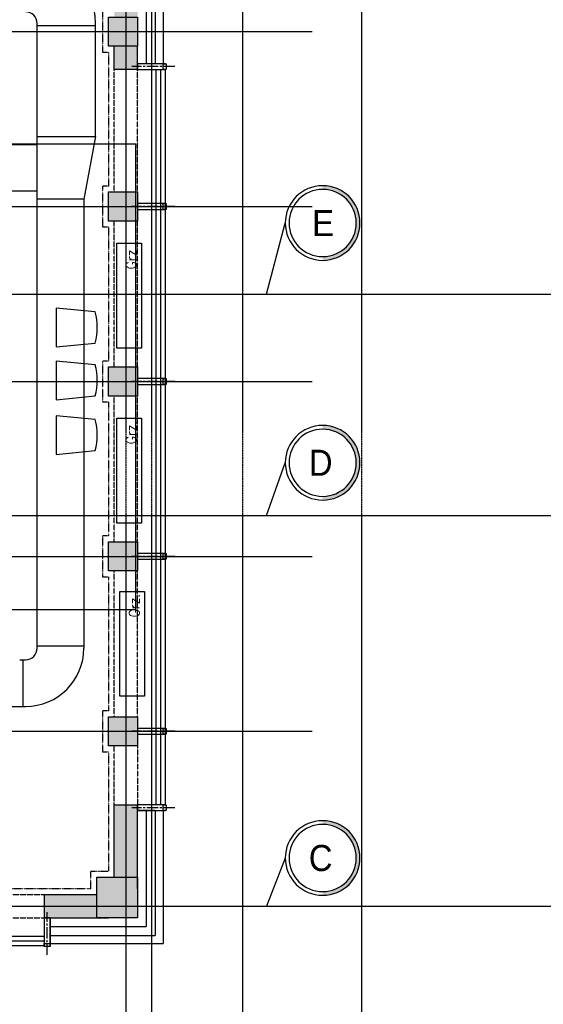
# Model space of a CAD drawing. Extents: x -7228 to 74941, y -112898 to 85621.
# Tile 96 of 256: x 53317 to 53765, y -56628 to -55783. Entities that reach past the tile are written whole.
import ezdxf
from ezdxf.enums import TextEntityAlignment as Align

# ---------------------------------------------------------------- set-up
doc = ezdxf.new("R2010")
doc.units = 0
for name, pattern in [('CENTER', [2, 1.25, -0.25, 0.25, -0.25]), ('CENTER2', [28.575, 19.05, -3.175, 3.175, -3.175]), ('DASHDOT', [1, 0.5, -0.25, 0, -0.25]), ('DASHED2', [0.375, 0.25, -0.125]), ('DIVIDE', [31.75, 12.7, -6.35, 0, -6.35, 0, -6.35])]:
    doc.linetypes.add(name, pattern=pattern)
doc.layers.get('0').update_dxf_attribs({"color": 101, "linetype": 'CONTINUOUS'})
for name, color, linetype in [('Ins-co', 2, 'CONTINUOUS'), ('Ins-went', 141, 'CONTINUOUS'), ('Os-osie', 14, 'CENTER'), ('Os-osie glowne', 1, 'CENTER'), ('Os-osie-opis', 16, 'CONTINUOUS'), ('Sc-beton', 7, 'CONTINUOUS'), ('Sc-beton-hatch', 86, 'CONTINUOUS'), ('Sc-cegla pustak-hatch', 8, 'CONTINUOUS'), ('Sc-izolacja term-styropian', 151, 'STYROPIAN-KA'), ('Sc-kamien', 31, 'CONTINUOUS'), ('Sc-nadproza kon', 5, 'DASHED2'), ('Sc-systemowe', 150, 'CONTINUOUS'), ('Suf-widok', 8, 'CONTINUOUS'), ('Wyp-meble', 155, 'CONTINUOUS')]:
    doc.layers.add(name, color=color, linetype=linetype)
doc.styles.add('dwg_opis duży', font='ARIAL.TTF', dxfattribs={"width": 0.9})
doc.styles.add('ROMANS', font='romans', dxfattribs={"width": 0.85})
doc.linetypes.add('BATTING', pattern='A,0.0001,-0.1,[134,ltypeshp.shx,S=0.1,R=0,X=-0.1,Y=0],-0.2,[134,ltypeshp.shx,S=0.1,R=180,X=0.1,Y=0],-0.1', length=0.4001)
doc.linetypes.add('STYROPIAN-KA', pattern='A,0.0001,-0.1,[135,ltypeshp.shx,S=0.1,R=0,X=-0.1,Y=0],0,[135,ltypeshp.shx,S=0.1,R=180,X=0.1,Y=0],-0.1', length=0.2001)

# ---------------------------------------------------------------- blocks, each defined once
blk = doc.blocks.new('_FGJHGJGHJHGJH')
at = {"linetype": 'CENTER2', "ltscale": 0.5}
blk.add_line((-2.5, -31.83), (-2.5, 4.8), dxfattribs=at)
at = {"ltscale": 2, "flags": 128}
for points in [[(0, -24), (0, 0), (-5, 0), (-5, -24)], [(0, -22), (0, -24.5), (-5, -24.5), (-5, -22), (0, -22)]]:
    blk.add_lwpolyline(points, dxfattribs=at)
blk = doc.blocks.new('_fkjshkjhkjh')
at = {"layer": 'Ins-went', "ltscale": 2}
for p, q in [((2524, 221.34, 6970), (2524, 757.02)), ((2574, 755.02), (2524, 755.02)), ((2574, 752.02), (2574, 757.02)), ((2574, 663.22), (2574, 752.02)), ((2524, 660.22, -7260), (2574, 660.22, -7260)), ((2574, 660.22, -7260), (2564, 606.22, -7260)), ((2574, 660.22, -7260), (2574, 663.22, -7260)), ((2524, 613.24), (2091.01, 613.24)), ((2564, 606.22, -7260), (2524, 606.22, -7260)), ((2524, 223.34, 6970), (2564, 223.34, 6970)), ((2509, 211.34, 6970), (2514, 211.34, 6970)), ((2512, 171.34, 6970), (2512, 211.34, 6970))]:
    blk.add_line(p, q, dxfattribs=at)
for points, elevation in [([(2499, 653.24), (2524, 653.24)], -3630), ([(2564, 606.22), (2564, 221.34)], -7260), ([(2091, 171.34), (2514, 171.34)], 6970)]:
    blk.add_lwpolyline(points, dxfattribs=dict(at, elevation=elevation))
for centre, radius, start, end in [((2514, 757.02), 60, 0, 90), ((2514, 757.02), 10, 0, 90), ((2514, 221.34, 6970), 10, 270, 0), ((2514, 221.34, 6970), 50, 270, 0)]:
    blk.add_arc(centre, radius, start, end, dxfattribs=at)
blk = doc.blocks.new('_opis_osi')
blk.add_hatch(color=256).paths.add_polyline_path([(32, -32), (28.8, -32, -1), (-28.8, -32), (-32, -32, 1)])
for radius in [32, 28.8]:
    blk.add_circle((0, -32), radius)
at = {"style": 'dwg_opis duży', "width": 0.9}
blk.add_attdef('AXNAMEV', text='', height=22.4, rotation=90, dxfattribs=at).set_placement((0, -32), align=Align.MIDDLE_CENTER)
blk = doc.blocks.new('A$C59F8734F')
at = {"layer": 'Wyp-meble'}
blk.add_lwpolyline([(2400, 663.5), (2400, 264.5), (2618.59, 264.5), (2618.59, 663.5)], close=True, dxfattribs=at)
for points in [[(2550.28, 522.87), (2550.28, 489.6), (2583.55, 493, 0.146016), (2583.55, 519.69)], [(2550.28, 477.46), (2550.28, 444.2), (2583.55, 447.6, 0.146016), (2583.55, 474.29)], [(2550.28, 430.55), (2550.28, 397.29), (2583.55, 400.69, 0.146016), (2583.55, 427.38)]]:
    blk.add_lwpolyline(points, format="xyb", close=True, dxfattribs=at)

msp = doc.modelspace()

# ---------------------------------------------------------------- hatches: boundary and pattern name
at = {"layer": 'Sc-beton-hatch'}
h = msp.add_hatch(dxfattribs=at)
h.set_pattern_fill('ANSI33', color=256, style=0)
h.paths.add_polyline_path([(51487.547, -51608.711), (51427.547, -51608.711), (51427.547, -51668.711), (51447.547, -51668.711), (51447.547, -51628.711), (51487.547, -51628.711)])
h.paths.add_polyline_path([(51822.547, -51608.711), (51722.547, -51608.711), (51722.547, -51628.711), (51762.547, -51628.711), (51762.547, -52190.711), (51782.547, -52190.711), (51782.547, -52038.711), (52169.547, -52038.711), (52169.547, -52018.711), (51782.547, -52018.711), (51782.547, -51628.711), (51822.547, -51628.711)])
h.paths.add_polyline_path([(51447.547, -51939.711), (51427.547, -51939.711), (51427.547, -52039.711), (51447.547, -52039.711)])
h.paths.add_polyline_path([(52347.547, -51608.711), (52268.547, -51608.711), (52268.547, -51628.711), (52347.547, -51628.711)])
h.paths.add_polyline_path([(52787.547, -51608.711), (52687.547, -51608.711), (52687.547, -51628.711), (52727.547, -51628.711), (52727.547, -51827.711), (52747.547, -51827.711), (52747.547, -51628.711), (52787.547, -51628.711)])
h.paths.add_polyline_path([(52807.547, -52018.711), (52747.547, -52018.711), (52747.547, -51927.711), (52727.547, -51927.711), (52727.547, -52018.711), (52599.485, -52018.711), (52599.485, -52038.711), (52807.547, -52038.711)])
h.paths.add_polyline_path([(52499.485, -52018.711), (52269.547, -52018.711), (52269.547, -52038.711), (52499.485, -52038.711)])
h.paths.add_polyline_path([(52747.547, -52350.711), (52712.547, -52350.711), (52712.547, -52385.711), (52747.547, -52385.711)])
h.paths.add_polyline_path([(53417.547, -51508.711), (53397.547, -51508.711), (53397.547, -51608.711), (53347.547, -51608.711), (53347.547, -51628.711), (53397.547, -51628.711), (53397.547, -52018.711), (52907.547, -52018.711), (52907.547, -52038.711), (53397.547, -52038.711), (53397.547, -52438.711), (53417.547, -52438.711)])
h.paths.add_polyline_path([(53439.547, -51508.711), (53419.547, -51508.711), (53419.547, -52278.711), (53439.547, -52278.711)])
h.paths.add_polyline_path([(53417.547, -52708.711), (53397.547, -52708.711), (53397.547, -52778.711), (53417.547, -52778.711)])
h.paths.add_polyline_path([(53417.547, -52858.711), (53397.547, -52858.711), (53397.547, -53008.711), (52967.547, -53008.711), (52967.547, -53028.711), (53397.547, -53028.711), (53397.547, -53068.711), (53417.547, -53068.711)])
h.paths.add_polyline_path([(53417.547, -53168.711), (53397.547, -53168.711), (53397.547, -53208.711), (53417.547, -53208.711)])
h.paths.add_polyline_path([(53417.547, -53308.711), (53397.547, -53308.711), (53397.547, -53573.711), (53417.547, -53573.711)])
h.paths.add_polyline_path([(52747.547, -53008.711), (52727.547, -53008.711), (52727.547, -53028.711), (52727.547, -53323.711), (52707.547, -53323.711), (52707.547, -53343.711), (52747.547, -53343.711)])
h.paths.add_polyline_path([(52727.547, -53008.711), (52707.547, -53008.711), (52707.547, -53028.711), (52727.547, -53028.711)], flags=16)
h.paths.add_polyline_path([(52573.547, -53323.711), (52520.547, -53323.711), (52520.547, -53028.711), (52505.547, -53028.711), (52505.547, -53323.711), (52485.547, -53323.711), (52485.547, -53343.711), (52573.547, -53343.711)])
h.paths.add_polyline_path([(52573.547, -53008.711), (52485.547, -53008.711), (52485.547, -53028.711), (52573.547, -53028.711)])
h.paths.add_polyline_path([(52351.547, -53008.711), (52298.547, -53008.711), (52298.547, -53028.711), (52351.547, -53028.711)], flags=17)
h.paths.add_polyline_path([(52298.547, -53008.711), (51987.547, -53008.711), (51987.547, -52350.711), (51900.047, -52350.711), (51900.047, -52370.711), (51967.547, -52370.711), (51967.547, -53008.711), (51447.547, -53008.711), (51447.547, -52968.711), (51427.547, -52968.711), (51427.547, -53068.711), (51447.547, -53068.711), (51447.547, -53028.711), (51967.547, -53028.711), (51967.547, -53538.711), (51987.547, -53538.711), (51987.547, -53028.711), (52278.547, -53028.711), (52278.547, -53343.711), (52298.547, -53343.711), (52351.547, -53343.711), (52351.547, -53323.711), (52298.547, -53323.711)])
h.paths.add_polyline_path([(51800.047, -52350.711), (51782.547, -52350.711), (51782.547, -52345.711), (51762.547, -52345.711), (51762.547, -52350.711), (51447.547, -52350.711), (51447.547, -52330.711), (51427.547, -52330.711), (51427.547, -52568.711), (51447.547, -52568.711), (51447.547, -52370.711), (51800.047, -52370.711)])
h.paths.add_polyline_path([(51447.547, -52718.711), (51427.547, -52718.711), (51427.547, -52818.711), (51447.547, -52818.711)])
h.paths.add_polyline_path([(51447.547, -53218.711), (51427.547, -53218.711), (51427.547, -53415.711), (51447.547, -53415.711)], flags=17)
h.paths.add_polyline_path([(51447.547, -53505.711), (51427.547, -53505.711), (51427.547, -53548.711), (51447.547, -53548.711)])
h.paths.add_polyline_path([(52024.547, -53758.711), (51447.547, -53758.711), (51447.547, -53698.711), (51427.547, -53698.711), (51427.547, -53778.711), (52024.547, -53778.711)])
h.paths.add_polyline_path([(52787.547, -53758.711), (52174.547, -53758.711), (52174.547, -53778.711), (52727.547, -53778.711), (52727.547, -54010.711), (52747.547, -54010.711), (52747.547, -53778.711), (52787.547, -53778.711)])
h.paths.add_polyline_path([(53025.547, -53758.711), (52922.547, -53758.711), (52922.547, -53778.711), (53025.547, -53778.711)])
h.paths.add_polyline_path([(53244.547, -53758.711), (53150.547, -53758.711), (53150.547, -53778.711), (53244.547, -53778.711)])
h.paths.add_polyline_path([(53417.547, -53723.711), (53397.547, -53723.711), (53397.547, -53758.711), (53349.547, -53758.711), (53349.547, -53778.711), (53397.547, -53778.711), (53397.547, -54383.711), (53417.547, -54383.711)])
h.paths.add_polyline_path([(52747.547, -54110.711), (52727.547, -54110.711), (52727.547, -54305.711), (52747.547, -54305.711)])
h.paths.add_polyline_path([(52747.547, -54405.711), (52727.547, -54405.711), (52727.547, -54508.711), (52314.153, -54508.711, -0.1551034), (52317.392, -54518.903, -0.1483474), (52314.417, -54528.711), (52727.547, -54528.711), (52727.547, -54588.711), (52747.547, -54588.711)])
h.paths.add_polyline_path([(52314.153, -54508.711), (52312.287, -54508.711), (52312.287, -54528.711), (52314.417, -54528.711, 0.1483474), (52317.392, -54518.903, 0.1551034)])
h.paths.add_polyline_path([(52287.287, -54508.711), (52285.327, -54508.711, 0.1551034), (52282.087, -54518.903, 0.1483474), (52285.062, -54528.711), (52287.287, -54528.711)])
h.paths.add_polyline_path([(52285.327, -54508.711), (52218.547, -54508.711), (52218.547, -54528.711), (52285.062, -54528.711, -0.1483474), (52282.087, -54518.903, -0.1551034)])
h.paths.add_polyline_path([(51997.547, -54508.711), (51987.547, -54508.711), (51947.547, -54508.711), (51947.547, -54533.711), (51987.547, -54533.711), (51997.547, -54533.711)])
h.paths.add_polyline_path([(51507.547, -54508.711), (51427.547, -54508.711), (51427.547, -54528.711), (51507.547, -54528.711)])
h.paths.add_polyline_path([(51547.547, -55013.711), (51527.547, -55013.711), (51527.547, -55046.711), (51547.547, -55046.711)])
h.paths.add_polyline_path([(52790.547, -55158.711), (52747.547, -55158.711), (52747.547, -55068.711), (52727.547, -55068.711), (52727.547, -55158.711), (51547.547, -55158.711), (51547.547, -55143.711), (51527.547, -55143.711), (51527.547, -55158.711), (51287.547, -55158.711), (51287.547, -55183.711), (52790.547, -55183.711)])
h.paths.add_polyline_path([(51237.547, -55158.711), (51187.547, -55158.711), (51187.547, -55183.711), (51237.547, -55183.711)])
h.paths.add_polyline_path([(51137.547, -55158.711), (51087.547, -55158.711), (51087.547, -55183.711), (51137.547, -55183.711)])
h.paths.add_polyline_path([(51037.547, -55158.711), (50987.547, -55158.711), (50987.547, -55183.711), (51037.547, -55183.711)])
h.paths.add_polyline_path([(50937.547, -55158.711), (50897.547, -55158.711), (50897.547, -56065.711), (50997.547, -56065.711), (50997.547, -56080.711), (51017.547, -56080.711), (51017.547, -56045.711), (50917.547, -56045.711), (50917.547, -55183.711), (50937.547, -55183.711)])
h.paths.add_polyline_path([(51602.547, -56198.711), (51017.547, -56198.711), (51017.547, -56180.711), (50997.547, -56180.711), (50997.547, -56198.711), (50797.547, -56198.711), (50797.547, -56553.711), (51527.547, -56553.711), (51527.547, -56593.711), (51547.547, -56593.711), (51547.547, -56553.711), (51599.547, -56553.711), (51599.547, -56533.711), (51547.547, -56533.711), (51547.547, -56378.711), (51527.547, -56378.711), (51527.547, -56533.711), (50817.547, -56533.711), (50817.547, -56218.711), (51527.547, -56218.711), (51527.547, -56228.711), (51547.547, -56228.711), (51547.547, -56218.711), (51602.547, -56218.711)])
h.paths.add_polyline_path([(52327.547, -56533.711), (51827.547, -56533.711), (51827.547, -56445.711), (51807.547, -56445.711), (51807.547, -56533.711), (51754.547, -56533.711), (51754.547, -56553.711), (51807.547, -56553.711), (51807.547, -56593.711), (51827.547, -56593.711), (51827.547, -56553.711), (52327.547, -56553.711)])
h.paths.add_polyline_path([(52507.547, -56198.711), (51752.547, -56198.711), (51752.547, -56218.711), (52507.547, -56218.711)])
h.paths.add_polyline_path([(52794.547, -56533.711), (52747.547, -56533.711), (52747.547, -56419.211), (52727.547, -56419.211), (52727.547, -56533.711), (52607.547, -56533.711), (52607.547, -56553.711), (52794.547, -56553.711)])
h.paths.add_polyline_path([(52819.547, -56528.711), (52794.547, -56528.711), (52794.547, -56553.711), (52819.547, -56553.711)])
h.paths.add_polyline_path([(52747.547, -55693.711), (52727.547, -55693.711), (52727.547, -56289.211), (52747.547, -56289.211)])
h.paths.add_polyline_path([(52970.047, -56528.711), (52945.047, -56528.711), (52945.047, -56553.711), (52970.047, -56553.711)])
h.paths.add_polyline_path([(53120.047, -56528.711), (53095.047, -56528.711), (53095.047, -56553.711), (53120.047, -56553.711)])
h.paths.add_polyline_path([(53270.047, -56528.711), (53245.047, -56528.711), (53245.047, -56553.711), (53270.047, -56553.711)])
h.paths.add_polyline_path([(53382.547, -56533.711), (53337.547, -56533.711), (53337.547, -56553.711), (53382.547, -56553.711)])
h.paths.add_polyline_path([(53417.547, -56518.711), (53382.547, -56518.711), (53382.547, -56553.711), (53417.547, -56553.711)])
h.paths.add_polyline_path([(53417.547, -56456.711), (53397.547, -56456.711), (53397.547, -56518.711), (53417.547, -56518.711)])
h.paths.add_polyline_path([(53417.547, -56381.211), (53392.547, -56381.211), (53392.547, -56406.211), (53417.547, -56406.211)])
h.paths.add_polyline_path([(53417.547, -56231.211), (53392.547, -56231.211), (53392.547, -56256.211), (53417.547, -56256.211)])
h.paths.add_polyline_path([(53417.547, -56081.211), (53392.547, -56081.211), (53392.547, -56106.211), (53417.547, -56106.211)])
h.paths.add_polyline_path([(53417.547, -55931.211), (53392.547, -55931.211), (53392.547, -55956.211), (53417.547, -55956.211)])
h.paths.add_polyline_path([(53417.547, -55806.211), (53397.547, -55806.211), (53397.547, -55826.211), (53417.547, -55826.211)])
h.paths.add_polyline_path([(53417.547, -55781.211), (53392.547, -55781.211), (53392.547, -55806.211), (53417.547, -55806.211)])
h.paths.add_polyline_path([(53417.547, -55598.711), (53397.547, -55598.711), (53397.547, -55781.211), (53417.547, -55781.211)])
h.paths.add_polyline_path([(53417.547, -55398.711), (53382.547, -55398.711), (53382.547, -55363.711), (53362.547, -55363.711), (53362.547, -55418.711), (53397.547, -55418.711), (53397.547, -55448.711), (53417.547, -55448.711)])
h.paths.add_polyline_path([(53382.547, -55103.211), (53362.547, -55103.211), (53362.547, -55158.711), (52925.547, -55158.711), (52925.547, -55183.711), (53362.547, -55183.711), (53362.547, -55213.711), (53382.547, -55213.711), (53382.547, -55183.711)])
h.paths.add_polyline_path([(52747.547, -54693.711), (52727.547, -54693.711), (52727.547, -54918.711), (52747.547, -54918.711)])
h.paths.add_polyline_path([(53382.547, -54696.711), (53417.547, -54696.711), (53417.547, -54653.711), (53397.547, -54653.711), (53397.547, -54676.711), (53362.547, -54676.711), (53362.547, -54983.211), (53382.547, -54983.211)])
h.paths.add_polyline_path([(53417.547, -54483.711), (53397.547, -54483.711), (53397.547, -54553.711), (53417.547, -54553.711)])
at = {"layer": 'Sc-cegla pustak-hatch'}
h = msp.add_hatch(dxfattribs=at)
h.set_pattern_fill('ANSI32', color=256, scale=0.5, angle=90, style=0)
h.paths.add_polyline_path([(51447.547, -52310.711), (51427.547, -52310.711), (51427.547, -52330.711), (51447.547, -52330.711)])
h.paths.add_polyline_path([(52347.547, -51628.711), (52329.547, -51628.711), (52329.547, -51827.711), (52347.547, -51827.711)])
h.paths.add_polyline_path([(52472.547, -51947.711), (52347.547, -51947.711), (52347.547, -51927.711), (52329.547, -51927.711), (52329.547, -52018.711), (52347.547, -52018.711), (52347.547, -51965.711), (52454.547, -51965.711), (52454.547, -52018.711), (52472.547, -52018.711)])
h.paths.add_polyline_path([(53066.547, -52038.711), (53048.547, -52038.711), (53048.547, -52090.711), (52985.547, -52090.711), (52985.547, -52038.711), (52967.547, -52038.711), (52967.547, -52113.711), (52985.547, -52113.711), (52985.547, -52108.711), (53066.547, -52108.711)])
h.paths.add_polyline_path([(52985.547, -52213.711), (52967.547, -52213.711), (52967.547, -52888.711), (52985.547, -52888.711), (52985.547, -52758.711), (53397.547, -52758.711), (53397.547, -52740.711), (52985.547, -52740.711)])
h.paths.add_polyline_path([(52985.547, -53028.711), (52967.547, -53028.711), (52967.547, -53108.711), (52985.547, -53108.711)])
h.paths.add_polyline_path([(52985.547, -52988.711), (52967.547, -52988.711), (52967.547, -53008.711), (52985.547, -53008.711)])
h.paths.add_polyline_path([(52985.547, -53208.711), (52967.547, -53208.711), (52967.547, -53538.711), (52985.547, -53538.711), (52985.547, -53511.711), (53067.547, -53511.711), (53067.547, -53519.711), (53059.547, -53519.711), (53059.547, -53538.711), (53397.547, -53538.711), (53397.547, -53520.711), (53077.547, -53520.711), (53077.547, -53493.711), (52985.547, -53493.711)])
h.paths.add_polyline_path([(52296.547, -53510.711), (52278.547, -53510.711), (52278.547, -53520.711), (52095.547, -53520.711), (52095.547, -53252.711), (52077.547, -53252.711), (52077.547, -53520.711), (51987.547, -53520.711), (51987.547, -53538.711), (52278.547, -53538.711), (52278.547, -53581.211), (52296.547, -53581.211)])
h.paths.add_polyline_path([(52296.547, -53343.711), (52278.547, -53343.711), (52278.547, -53410.711), (52296.547, -53410.711)])
h.paths.add_polyline_path([(51967.547, -53520.711), (51942.547, -53520.711), (51942.547, -53538.711), (51967.547, -53538.711)])
h.paths.add_polyline_path([(51842.547, -53520.711), (51447.547, -53520.711), (51447.547, -53538.711), (51842.547, -53538.711)])
h.paths.add_polyline_path([(51445.547, -53778.711), (51427.547, -53778.711), (51427.547, -53898.711), (51445.547, -53898.711)])
h.paths.add_polyline_path([(51445.547, -54048.711), (51427.547, -54048.711), (51427.547, -54113.711), (51445.547, -54113.711)])
h.paths.add_polyline_path([(51445.547, -54263.711), (51427.547, -54263.711), (51427.547, -54328.711), (51445.547, -54328.711)])
h.paths.add_polyline_path([(51445.547, -54478.711), (51427.547, -54478.711), (51427.547, -54508.711), (51445.547, -54508.711)])
h.paths.add_polyline_path([(51445.547, -54528.711), (51427.547, -54528.711), (51427.547, -54543.711), (51445.547, -54543.711)])
h.paths.add_polyline_path([(51445.547, -54693.711), (51427.547, -54693.711), (51427.547, -54758.711), (51445.547, -54758.711)])
h.paths.add_polyline_path([(51445.547, -54908.711), (51427.547, -54908.711), (51427.547, -55031.711), (51527.547, -55031.711), (51527.547, -55013.711), (51445.547, -55013.711)])
h.paths.add_polyline_path([(52352.547, -54886.711), (52296.547, -54886.711), (52296.547, -54536.264, -0.2026768), (52285.062, -54528.711), (52278.547, -54528.711), (52278.547, -54904.711), (52352.547, -54904.711)])
h.paths.add_polyline_path([(52727.547, -54886.711), (52527.547, -54886.711), (52527.547, -54528.711), (52509.547, -54528.711), (52509.547, -54886.711), (52452.547, -54886.711), (52452.547, -54904.711), (52727.547, -54904.711)])
h.paths.add_polyline_path([(52727.547, -54210.711), (52369.547, -54210.711), (52369.547, -54127.711), (52296.547, -54127.711), (52296.547, -53778.711), (52278.547, -53778.711), (52278.547, -54508.711), (52285.327, -54508.711, -0.1958107), (52296.547, -54501.541), (52296.547, -54145.711), (52351.547, -54145.711), (52351.547, -54508.711), (52369.547, -54508.711), (52369.547, -54228.711), (52727.547, -54228.711)])
h.paths.add_polyline_path([(52296.547, -54501.541, 0.1514484), (52287.287, -54506.391), (52296.547, -54506.391)], flags=17)
h.paths.add_polyline_path([(52296.547, -54506.391), (52287.287, -54506.391), (52287.287, -54508.711), (52296.547, -54508.711)], flags=17)
h.paths.add_polyline_path([(52507.547, -55183.711), (52489.547, -55183.711), (52489.547, -55213.711), (52507.547, -55213.711)])
h.paths.add_polyline_path([(52507.547, -55363.711), (52489.547, -55363.711), (52489.547, -56198.711), (52507.547, -56198.711)])
h.paths.add_polyline_path([(52790.547, -55693.711), (52747.547, -55693.711), (52747.547, -55711.711), (52790.547, -55711.711)])
h.paths.add_polyline_path([(53197.547, -55693.711), (52985.547, -55693.711), (52967.547, -55693.711), (52940.547, -55693.711), (52940.547, -55711.711), (53197.547, -55711.711)])
h.paths.add_polyline_path([(52985.547, -55418.711), (53207.547, -55418.711), (53207.547, -55400.711), (52967.547, -55400.711), (52967.547, -55693.711), (52985.547, -55693.711)])
h.paths.add_polyline_path([(53362.547, -55400.711), (53307.547, -55400.711), (53307.547, -55418.711), (53362.547, -55418.711)])
h.paths.add_polyline_path([(52985.547, -55018.711), (52967.547, -55018.711), (52967.547, -55158.711), (52985.547, -55158.711)])
h.paths.add_polyline_path([(52985.547, -54694.711), (53362.547, -54694.711), (53362.547, -54676.711), (52985.547, -54676.711), (52985.547, -54405.711), (52967.547, -54405.711), (52967.547, -54918.711), (52985.547, -54918.711)])
h.paths.add_polyline_path([(53397.547, -54210.711), (53012.547, -54210.711), (53012.547, -54118.711), (52985.547, -54118.711), (52985.547, -54096.711), (52967.547, -54096.711), (52967.547, -54136.711), (52994.547, -54136.711), (52994.547, -54210.711), (52967.547, -54210.711), (52967.547, -54305.711), (52985.547, -54305.711), (52985.547, -54228.711), (53397.547, -54228.711)])
h.paths.add_polyline_path([(52985.547, -53778.711), (52967.547, -53778.711), (52967.547, -54006.711), (52985.547, -54006.711)])
h.paths.add_polyline_path([(52296.547, -53716.211), (52278.547, -53716.211), (52278.547, -53758.711), (52296.547, -53758.711)])

# ---------------------------------------------------------------- linework, layer by layer
at = {"layer": 'Ins-co'}
for points in [[(53399.809, -55975.22), (53420.809, -55975.22), (53420.809, -56065.22), (53399.809, -56065.22)], [(53399.809, -56125.22), (53420.809, -56125.22), (53420.809, -56215.22), (53399.809, -56215.22)], [(53402.461, -56273.711), (53423.461, -56273.711), (53423.461, -56363.711), (53402.461, -56363.711)]]:
    msp.add_lwpolyline(points, close=True, dxfattribs=at)
at = {"layer": 'Os-osie'}
for points in [[(52677.547, -55793.711), (53567.547, -55793.711)], [(52677.547, -55943.711), (53567.547, -55943.711)], [(52677.547, -56093.711), (53567.547, -56093.711)], [(52677.547, -56243.711), (53567.547, -56243.711)], [(52677.547, -56393.711), (53567.547, -56393.711)]]:
    msp.add_lwpolyline(points, dxfattribs=at)
at = {"layer": 'Os-osie glowne'}
for points in [[(53407.547, -51086.711), (53407.547, -57063.711)], [(53429.547, -51086.711), (53429.547, -57063.711)], [(53507.547, -51086.711), (53507.547, -57063.711)], [(53609.547, -51086.711), (53609.547, -57063.711)], [(50525.547, -56018.711), (62792.547, -56018.711)], [(50525.547, -56208.711), (62792.547, -56208.711)], [(50525.547, -56543.711), (62792.547, -56543.711)]]:
    msp.add_lwpolyline(points, dxfattribs=at)
at = {"layer": 'Os-osie-opis'}
for points in [[(53528.212, -56018.711), (53544.212, -55957.816)], [(53528.212, -56208.711), (53544.212, -56163.416)], [(53544.212, -56502.362), (53528.212, -56543.711)]]:
    msp.add_lwpolyline(points, dxfattribs=at)
at = {"layer": 'Sc-beton'}
for points in [[(53392.547, -55781.211), (53417.547, -55781.211), (53417.547, -55806.211), (53392.547, -55806.211)], [(53392.547, -55931.211), (53417.547, -55931.211), (53417.547, -55956.211), (53392.547, -55956.211)], [(53392.547, -56081.211), (53417.547, -56081.211), (53417.547, -56106.211), (53392.547, -56106.211)], [(53392.547, -56231.211), (53417.547, -56231.211), (53417.547, -56256.211), (53392.547, -56256.211)], [(53392.547, -56381.211), (53417.547, -56381.211), (53417.547, -56406.211), (53392.547, -56406.211)], [(53382.547, -56518.711), (53417.547, -56518.711), (53417.547, -56553.711), (53382.547, -56553.711)]]:
    msp.add_lwpolyline(points, close=True, dxfattribs=at)
for points in [[(53397.547, -55826.211), (53397.547, -55806.211)], [(53417.547, -55826.211), (53417.547, -55806.211)], [(53417.547, -55826.211), (53397.547, -55826.211)], [(53397.547, -56518.711), (53397.547, -56456.711)], [(53397.547, -56456.711), (53417.547, -56456.711)], [(53417.547, -56528.711), (53417.547, -56456.711)], [(53337.547, -56533.711), (53382.547, -56533.711)], [(53337.547, -56533.711), (53337.547, -56553.711)], [(53337.547, -56553.711), (53392.547, -56553.711)]]:
    msp.add_lwpolyline(points, dxfattribs=at)
at = {"layer": 'Sc-izolacja term-styropian', "linetype": 'BATTING', "ltscale": 0.35}
for points in [[(53425.047, -55596.211), (53425.047, -55821.211)], [(53425.047, -56461.711), (53425.047, -56561.211)], [(53342.547, -56561.211), (53425.047, -56561.211)]]:
    msp.add_lwpolyline(points, dxfattribs=at)
at = {"layer": 'Sc-izolacja term-styropian', "linetype": 'ByBlock'}
for points in [[(53432.547, -55596.211), (53432.547, -55821.211)], [(53432.547, -55821.211), (53417.547, -55821.211)], [(53432.547, -56461.711), (53417.547, -56461.711)], [(53432.547, -56461.711), (53432.547, -56568.711)], [(53342.547, -56553.711), (53342.547, -56568.711)], [(53342.547, -56568.711), (53432.547, -56568.711)]]:
    msp.add_lwpolyline(points, dxfattribs=at)
at = {"layer": 'Sc-kamien'}
for points in [[(53439.547, -55596.211), (53439.547, -55821.211)], [(53439.547, -55821.211), (53432.547, -55821.211)], [(53432.547, -56461.711), (53439.547, -56461.711)], [(53439.547, -56461.711), (53439.547, -56575.711)], [(53342.547, -56568.711), (53342.547, -56575.711)], [(53342.547, -56575.711), (53439.547, -56575.711)]]:
    msp.add_lwpolyline(points, dxfattribs=at)
at = {"layer": 'Sc-nadproza kon', "linetype": 'DASHDOT', "ltscale": 0.5}
for points in [[(53397.547, -55931.211), (53397.547, -55826.211)], [(53417.547, -55931.211), (53417.547, -55826.211)], [(53397.547, -56081.211), (53397.547, -55956.211)], [(53417.547, -56081.211), (53417.547, -55956.211)], [(53397.547, -56231.211), (53397.547, -56106.211)], [(53417.547, -56231.211), (53417.547, -56106.211)], [(53397.547, -56381.211), (53397.547, -56256.211)], [(53417.547, -56381.211), (53417.547, -56256.211)], [(53397.547, -56456.711), (53397.547, -56406.211)], [(53417.547, -56406.211), (53417.547, -56456.211)], [(53270.047, -56533.711), (53337.547, -56533.711)], [(53270.047, -56553.711), (53337.547, -56553.711)]]:
    msp.add_lwpolyline(points, dxfattribs=at)
at = {"layer": 'Sc-systemowe', "ltscale": 2}
for points in [[(53433.547, -56456.211), (53433.547, -55826.211)], [(53437.547, -56456.211), (53437.547, -55826.211)], [(53441.547, -56456.211), (53441.547, -55826.211)], [(53337.547, -56569.711), (52819.547, -56569.711)], [(53337.547, -56573.711), (52819.547, -56573.711)], [(53337.547, -56577.711), (52819.547, -56577.711)]]:
    msp.add_lwpolyline(points, dxfattribs=at)
at = {"layer": 'Suf-widok', "linetype": 'DIVIDE', "ltscale": 0.02}
for points in [[(53377.547, -56528.711), (53275.047, -56528.711), (53275.047, -56523.711), (53240.047, -56523.711), (53240.047, -56528.711), (53125.047, -56528.711), (53125.047, -56523.711), (53090.047, -56523.711), (53090.047, -56528.711), (52975.047, -56528.711), (52975.047, -56523.711), (52940.047, -56523.711), (52940.047, -56528.711), (52824.547, -56528.711), (52824.547, -56523.711), (52789.547, -56523.711), (52789.547, -56528.711), (52752.547, -56528.711), (52752.547, -55716.711)], [(53387.547, -55776.211), (53387.547, -55811.211), (53392.547, -55811.211), (53392.547, -55926.211), (53387.547, -55926.211), (53387.547, -55961.211), (53392.547, -55961.211), (53392.547, -56076.211), (53387.547, -56076.211), (53387.547, -56111.211), (53392.547, -56111.211), (53392.547, -56226.211), (53387.547, -56226.211), (53387.547, -56261.211), (53392.547, -56261.211), (53392.547, -56376.211), (53387.547, -56376.211), (53387.547, -56411.211), (53392.547, -56411.211), (53392.547, -56513.711)], [(53377.547, -56528.711), (53377.547, -56513.711), (53392.547, -56513.711)]]:
    msp.add_lwpolyline(points, dxfattribs=at)

# ---------------------------------------------------------------- block references
for name, p in [('A$C59F8734F', (50797.547, -56553.711)), ('_fkjshkjhkjh', (50807.547, -56543.711))]:
    msp.add_blockref(name, p)
at = {"layer": 'Os-osie-opis'}
ref = msp.add_blockref('_opis_osi', (53544.212, -55957.816), dxfattribs=dict(at, xscale=-1, rotation=90))
ref.add_attrib('AXNAMEV', 'E', dxfattribs={"layer": '0', "height": 22.4, "style": 'dwg_opis duży', "width": 0.9}).set_placement((53576.556, -55957.816), align=Align.MIDDLE_CENTER)
ref = msp.add_blockref('_opis_osi', (53544.212, -56163.416), dxfattribs=dict(at, xscale=-1, rotation=90))
ref.add_attrib('AXNAMEV', 'D', dxfattribs={"layer": '0', "height": 22.4, "style": 'dwg_opis duży', "width": 0.9}).set_placement((53574.548, -56163.416), align=Align.MIDDLE_CENTER)
ref = msp.add_blockref('_opis_osi', (53544.212, -56502.362), dxfattribs=dict(at, xscale=-1, rotation=90))
ref.add_attrib('AXNAMEV', 'C', dxfattribs={"layer": '0', "height": 22.4, "style": 'dwg_opis duży', "width": 0.9}).set_placement((53574.493, -56502.362), align=Align.MIDDLE_CENTER)
at = {"layer": 'Sc-systemowe', "ltscale": 2, "rotation": 90}
for p in [(53417.547, -55821.211), (53417.547, -55941.211), (53417.547, -56091.211), (53417.547, -56241.211), (53417.547, -56391.211), (53417.547, -56456.711)]:
    msp.add_blockref('_FGJHGJGHJHGJH', p, dxfattribs=at)
at = {"layer": 'Sc-systemowe', "ltscale": 2}
msp.add_blockref('_FGJHGJGHJHGJH', (53342.547, -56553.711), dxfattribs=at)

# ---------------------------------------------------------------- texts
at = {"layer": 'Ins-co', "char_height": 9, "width": 203.76147, "attachment_point": 3, "rotation": 90, "style": 'ROMANS'}
for insert in [(53407.658, -55977.457), (53407.658, -56127.457), (53410.31, -56275.947)]:
    msp.add_mtext('Grz.', dxfattribs=dict(at, insert=insert))

doc.saveas('drawing.dxf')
